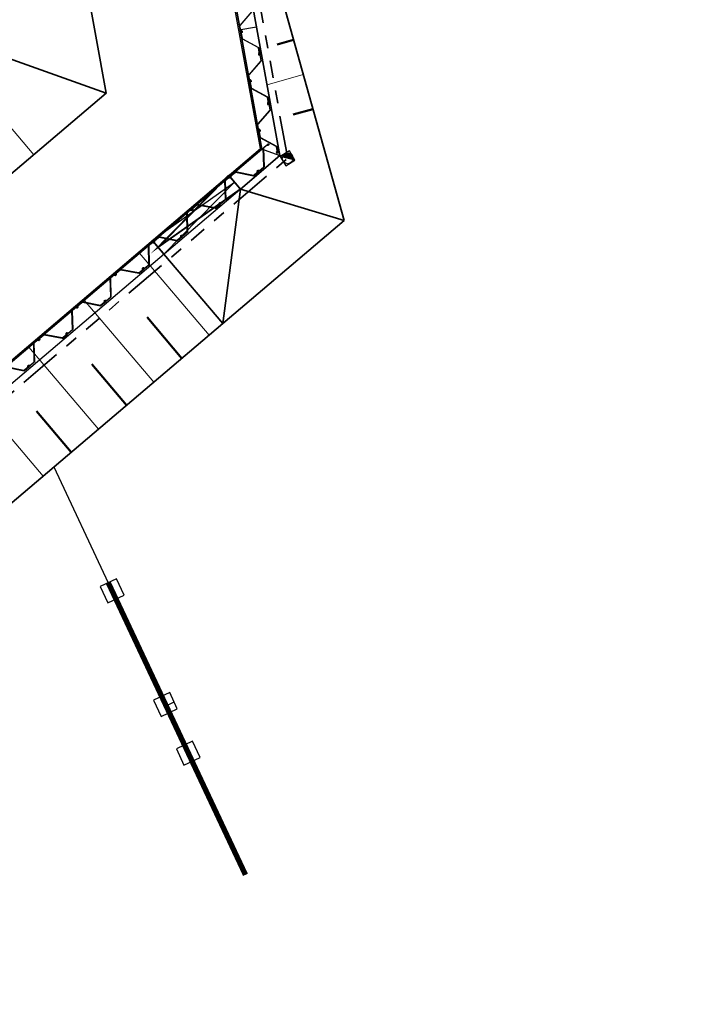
# Model space of a CAD drawing. Header units: metres. Extents: x 103182 to 107392, y 427230 to 428724.
# Tile 21 of 42: x 104660 to 104679, y 428259 to 428286. Entities that reach past the tile are written whole.
import ezdxf

# ---------------------------------------------------------------- set-up
doc = ezdxf.new("R2010")
doc.units = ezdxf.units.M
doc.linetypes.add('DASHED2', pattern=[0.375, 0.25, -0.125])
doc.linetypes.add('RI-DRAINAGE', pattern=[19.2, 6, -1.8, 1.8, -1.8, 2.4, -1.8, 1.8, -1.8])
for name, color, linetype, lineweight in [('N-CO-FC-DAMWAND_STAAL-G', 140, 'Continuous', 25), ('N-WE-GW-TALUDARCERING_KORT-G', 96, 'Continuous', 50), ('N-WE-GW-TALUDARCERING_LANG-G', 96, 'Continuous', 18), ('N-WE-GW-WATERGANG-G', 96, 'Continuous', 35), ('N-WE-RI-DRAINAGE_DRAIN-G', 90, 'RI-DRAINAGE', 35)]:
    doc.layers.add(name, color=color, linetype=linetype, lineweight=lineweight)
doc.layers.add('poort', color=30, linetype='Continuous')
doc.linetypes.add('FENCELINE2', pattern='A,6.35,-2.54,[132,ltypeshp.shx,S=2.54,R=0,X=-2.54,Y=0],-2.54,25.4', length=36.83)

# ---------------------------------------------------------------- blocks, each defined once
blk = doc.blocks.new('Perenlaantje+Akenwijk')
blk.add_hatch(color=256).paths.add_polyline_path([(104667.893, 428282.47, 0.198912), (104667.823, 428282.379), (104668.112, 428282.3, 0.668179)])
at = {"ltscale": 1000}
for p, q in [((104668.023, 428282.544), (104667.763, 428282.395)), ((104667.763, 428282.395), (104667.912, 428282.135)), ((104668.172, 428282.284), (104668.023, 428282.544)), ((104667.912, 428282.135), (104668.172, 428282.284))]:
    blk.add_line(p, q, dxfattribs=at)
blk.add_line((104668.172, 428282.284), (104667.763, 428282.395))
for points in [[(104666.964, 428286.431), (104666.63, 428286.045, 0.227194), (104666.627, 428286.033), (104666.658, 428285.863, 0.414214), (104666.672, 428285.853), (104666.678, 428285.854, 0.17875), (104666.684, 428285.858, 0.219232), (104666.688, 428285.874), (104666.687, 428285.879, 0.687239), (104666.683, 428285.88), (104666.674, 428285.864, -0.212557), (104666.672, 428285.863), (104666.67, 428285.862, -0.414214), (104666.667, 428285.865), (104666.663, 428285.885, -0.385314), (104666.666, 428285.891), (104666.685, 428285.896, 0.663703), (104666.685, 428285.901), (104666.664, 428285.913, -0.221695), (104666.655, 428285.927), (104666.636, 428286.028, -0.227194), (104666.641, 428286.045), (104666.975, 428286.431, 0.227194)], [(104666.674, 428285.889, -0.088672), (104666.678, 428285.89), (104666.684, 428285.891, -0.414214), (104666.698, 428285.882), (104666.702, 428285.859, -0.385314), (104666.694, 428285.845), (104666.678, 428285.841, 0.385314), (104666.672, 428285.831), (104666.698, 428285.687, 0.227194), (104666.708, 428285.673), (104667.157, 428285.43, -0.227194), (104667.164, 428285.419), (104667.195, 428285.249, -0.414214), (104667.186, 428285.235), (104667.179, 428285.234, -0.17875), (104667.172, 428285.235, -0.219232), (104667.163, 428285.249), (104667.162, 428285.254, -0.687239), (104667.165, 428285.256), (104667.18, 428285.244, 0.212557), (104667.182, 428285.244), (104667.184, 428285.244, 0.414214), (104667.186, 428285.248), (104667.183, 428285.268, 0.385314), (104667.177, 428285.272), (104667.158, 428285.27, -0.663703), (104667.156, 428285.275), (104667.171, 428285.294, 0.221695), (104667.176, 428285.31), (104667.157, 428285.411, 0.227194), (104667.147, 428285.425), (104666.698, 428285.669, -0.227194), (104666.691, 428285.679), (104666.662, 428285.838, -0.385314), (104666.668, 428285.848), (104666.689, 428285.854, 0.385314), (104666.693, 428285.859), (104666.689, 428285.88, 0.414214), (104666.686, 428285.882), (104666.684, 428285.882, 0.212557), (104666.682, 428285.88), (104666.672, 428285.865, -0.687234), (104666.669, 428285.865), (104666.668, 428285.87, -0.219232), (104666.672, 428285.887, -0.088672), (104666.674, 428285.889)], [(104667.17, 428285.268, 0.088672), (104667.167, 428285.268), (104667.16, 428285.266, 0.414214), (104667.151, 428285.252), (104667.155, 428285.23, 0.385314), (104667.167, 428285.22), (104667.184, 428285.221, -0.385314), (104667.193, 428285.215), (104667.219, 428285.07, -0.227194), (104667.215, 428285.054), (104666.88, 428284.668, 0.227194), (104666.877, 428284.655), (104666.908, 428284.485, 0.414214), (104666.922, 428284.475), (104666.928, 428284.477, 0.17875), (104666.934, 428284.48, 0.219232), (104666.938, 428284.496), (104666.937, 428284.502, 0.687239), (104666.934, 428284.502), (104666.924, 428284.487, -0.212557), (104666.922, 428284.485), (104666.92, 428284.485, -0.414214), (104666.917, 428284.487), (104666.913, 428284.507, -0.385314), (104666.917, 428284.513), (104666.935, 428284.518, 0.663703), (104666.935, 428284.524), (104666.914, 428284.536, -0.221695), (104666.905, 428284.55), (104666.886, 428284.651, -0.227194), (104666.891, 428284.667), (104667.225, 428285.053, 0.227194), (104667.229, 428285.066), (104667.2, 428285.225, 0.385314), (104667.191, 428285.231), (104667.169, 428285.229, -0.385314), (104667.163, 428285.233), (104667.16, 428285.254, -0.414214), (104667.162, 428285.257), (104667.164, 428285.257, -0.212557), (104667.166, 428285.257), (104667.181, 428285.245, 0.687234), (104667.184, 428285.247), (104667.183, 428285.253, 0.219232), (104667.174, 428285.266, 0.088672), (104667.17, 428285.268)], [(104666.925, 428284.511, -0.088672), (104666.928, 428284.513), (104666.934, 428284.514, -0.414214), (104666.948, 428284.504), (104666.953, 428284.481, -0.385314), (104666.944, 428284.468), (104666.928, 428284.463, 0.385314), (104666.922, 428284.454), (104666.948, 428284.31, 0.227194), (104666.958, 428284.296), (104667.407, 428284.052, -0.227194), (104667.415, 428284.042), (104667.445, 428283.871, -0.414214), (104667.436, 428283.857), (104667.429, 428283.856, -0.17875), (104667.422, 428283.857, -0.219232), (104667.413, 428283.871), (104667.412, 428283.876, -0.687239), (104667.415, 428283.878), (104667.43, 428283.867, 0.212557), (104667.432, 428283.866), (104667.434, 428283.867, 0.414214), (104667.436, 428283.87), (104667.433, 428283.89, 0.385314), (104667.427, 428283.894), (104667.409, 428283.893, -0.663703), (104667.406, 428283.898), (104667.421, 428283.916, 0.221695), (104667.426, 428283.933), (104667.407, 428284.034, 0.227194), (104667.397, 428284.048), (104666.949, 428284.291, -0.227194), (104666.941, 428284.302), (104666.912, 428284.461, -0.385314), (104666.918, 428284.47), (104666.94, 428284.476, 0.385314), (104666.943, 428284.482), (104666.939, 428284.502, 0.414214), (104666.936, 428284.505), (104666.934, 428284.504, 0.212557), (104666.932, 428284.503), (104666.923, 428284.487, -0.687234), (104666.919, 428284.488), (104666.918, 428284.493, -0.219232), (104666.922, 428284.509, -0.088672), (104666.925, 428284.511)], [(104667.42, 428283.89, 0.088672), (104667.417, 428283.89), (104667.41, 428283.889, 0.414214), (104667.401, 428283.875), (104667.405, 428283.852, 0.385314), (104667.418, 428283.842), (104667.435, 428283.844, -0.385314), (104667.443, 428283.837), (104667.469, 428283.693, -0.227194), (104667.465, 428283.676), (104667.13, 428283.29, 0.227194), (104667.127, 428283.278), (104667.158, 428283.108, 0.414214), (104667.172, 428283.098), (104667.178, 428283.099, 0.17875), (104667.184, 428283.103, 0.219232), (104667.189, 428283.119), (104667.188, 428283.124, 0.687239), (104667.184, 428283.125), (104667.174, 428283.109, -0.212557), (104667.172, 428283.108), (104667.17, 428283.107, -0.414214), (104667.167, 428283.11), (104667.163, 428283.13, -0.385314), (104667.167, 428283.136), (104667.185, 428283.141, 0.663703), (104667.186, 428283.146), (104667.165, 428283.158, -0.221695), (104667.155, 428283.172), (104667.136, 428283.273, -0.227194), (104667.141, 428283.29), (104667.475, 428283.676, 0.227194), (104667.479, 428283.688), (104667.45, 428283.847, 0.385314), (104667.441, 428283.854), (104667.419, 428283.852, -0.385314), (104667.413, 428283.856), (104667.41, 428283.876, -0.414214), (104667.412, 428283.88), (104667.414, 428283.88, -0.212557), (104667.416, 428283.879), (104667.431, 428283.868, 0.687234), (104667.434, 428283.87), (104667.433, 428283.875, 0.219232), (104667.424, 428283.889, 0.088672), (104667.42, 428283.89)], [(104667.175, 428283.134, -0.088672), (104667.178, 428283.135), (104667.185, 428283.136, -0.414214), (104667.199, 428283.127), (104667.203, 428283.104, -0.385314), (104667.194, 428283.09), (104667.178, 428283.086, 0.385314), (104667.172, 428283.076), (104667.198, 428282.932, 0.227194), (104667.208, 428282.918), (104667.657, 428282.675, -0.227194), (104667.665, 428282.664), (104667.696, 428282.494, -0.414214), (104667.686, 428282.48), (104667.679, 428282.479, -0.17875), (104667.672, 428282.48, -0.219232), (104667.663, 428282.494), (104667.662, 428282.499, -0.687239), (104667.665, 428282.501), (104667.68, 428282.49, 0.212557), (104667.682, 428282.489), (104667.684, 428282.489, 0.414214), (104667.686, 428282.493), (104667.683, 428282.513, 0.385314), (104667.677, 428282.517), (104667.659, 428282.515, -0.663703), (104667.656, 428282.52), (104667.672, 428282.539, 0.221695), (104667.676, 428282.555), (104667.657, 428282.656, 0.227194), (104667.647, 428282.67), (104667.199, 428282.914, -0.227194), (104667.191, 428282.924), (104667.162, 428283.083, -0.385314), (104667.168, 428283.093), (104667.19, 428283.099, 0.385314), (104667.193, 428283.105), (104667.19, 428283.125, 0.414214), (104667.186, 428283.127), (104667.184, 428283.127, 0.212557), (104667.182, 428283.125), (104667.173, 428283.11, -0.687234), (104667.169, 428283.11), (104667.168, 428283.115, -0.219232), (104667.172, 428283.132, -0.088672), (104667.175, 428283.134)], [(104667.13, 428281.971, -0.088672), (104667.127, 428281.974), (104667.123, 428281.979, -0.414214), (104667.124, 428281.996), (104667.142, 428282.011, -0.385314), (104667.158, 428282.01), (104667.17, 428281.998, 0.385314), (104667.181, 428281.998), (104667.293, 428282.093, 0.227194), (104667.3, 428282.109), (104667.286, 428282.619, -0.227194), (104667.291, 428282.631), (104667.423, 428282.743, -0.414214), (104667.44, 428282.741), (104667.445, 428282.736, -0.17875), (104667.447, 428282.73, -0.219232), (104667.44, 428282.715), (104667.436, 428282.711, -0.687239), (104667.432, 428282.713), (104667.435, 428282.732, 0.212557), (104667.434, 428282.734), (104667.433, 428282.735, 0.414214), (104667.429, 428282.736), (104667.413, 428282.722, 0.385314), (104667.413, 428282.716), (104667.423, 428282.7, -0.663703), (104667.42, 428282.695), (104667.396, 428282.7, 0.221695), (104667.38, 428282.695), (104667.302, 428282.629, 0.227194), (104667.295, 428282.613), (104667.308, 428282.102, -0.227194), (104667.303, 428282.091), (104667.18, 428281.986, -0.385314), (104667.169, 428281.986), (104667.153, 428282.002, 0.385314), (104667.146, 428282.002), (104667.131, 428281.989, 0.414214), (104667.13, 428281.985), (104667.131, 428281.984, 0.212557), (104667.134, 428281.983), (104667.152, 428281.982, -0.687234), (104667.153, 428281.978), (104667.149, 428281.975, -0.219232), (104667.133, 428281.97, -0.088672), (104667.13, 428281.971)], [(104666.063, 428281.065, -0.088672), (104666.06, 428281.068), (104666.056, 428281.073, -0.414214), (104666.057, 428281.09), (104666.075, 428281.105, -0.385314), (104666.091, 428281.104), (104666.103, 428281.092, 0.385314), (104666.114, 428281.092), (104666.225, 428281.187, 0.227194), (104666.233, 428281.203), (104666.219, 428281.713, -0.227194), (104666.224, 428281.725), (104666.356, 428281.837, -0.414214), (104666.373, 428281.835), (104666.377, 428281.83, -0.17875), (104666.38, 428281.824, -0.219232), (104666.373, 428281.809), (104666.369, 428281.805, -0.687239), (104666.365, 428281.807), (104666.368, 428281.826, 0.212557), (104666.367, 428281.828), (104666.366, 428281.829, 0.414214), (104666.362, 428281.829), (104666.346, 428281.816, 0.385314), (104666.345, 428281.81), (104666.356, 428281.794, -0.663703), (104666.353, 428281.789), (104666.329, 428281.793, 0.221695), (104666.313, 428281.789), (104666.235, 428281.723, 0.227194), (104666.228, 428281.707), (104666.241, 428281.196, -0.227194), (104666.236, 428281.185), (104666.113, 428281.08, -0.385314), (104666.102, 428281.08), (104666.086, 428281.096, 0.385314), (104666.079, 428281.096), (104666.063, 428281.083, 0.414214), (104666.063, 428281.079), (104666.064, 428281.078, 0.212557), (104666.066, 428281.076), (104666.085, 428281.076, -0.687234), (104666.086, 428281.072), (104666.082, 428281.069, -0.219232), (104666.066, 428281.064, -0.088672), (104666.063, 428281.065)], [(104666.352, 428281.806, 0.088672), (104666.354, 428281.803), (104666.359, 428281.798, 0.414214), (104666.375, 428281.796), (104666.393, 428281.811, 0.385314), (104666.395, 428281.827), (104666.386, 428281.841, -0.385314), (104666.387, 428281.852), (104666.499, 428281.947, -0.227194), (104666.515, 428281.951), (104667.017, 428281.855, 0.227194), (104667.029, 428281.858), (104667.161, 428281.97, 0.414214), (104667.163, 428281.987), (104667.158, 428281.992, 0.17875), (104667.152, 428281.996, 0.219232), (104667.136, 428281.991), (104667.132, 428281.988, 0.687239), (104667.133, 428281.984), (104667.152, 428281.983, -0.212557), (104667.154, 428281.982), (104667.155, 428281.981, -0.414214), (104667.155, 428281.977), (104667.139, 428281.964, -0.385314), (104667.133, 428281.964), (104667.119, 428281.977, 0.663703), (104667.114, 428281.975), (104667.114, 428281.951, -0.221695), (104667.107, 428281.935), (104667.029, 428281.869, -0.227194), (104667.012, 428281.864), (104666.511, 428281.961, 0.227194), (104666.498, 428281.957), (104666.375, 428281.853, 0.385314), (104666.373, 428281.842), (104666.386, 428281.823, -0.385314), (104666.385, 428281.817), (104666.37, 428281.804, -0.414214), (104666.366, 428281.804), (104666.365, 428281.805, -0.212557), (104666.364, 428281.808), (104666.366, 428281.826, 0.687234), (104666.363, 428281.828), (104666.359, 428281.824, 0.219232), (104666.352, 428281.809, 0.088672), (104666.352, 428281.806)], [(104665.285, 428280.9, 0.088672), (104665.287, 428280.897), (104665.291, 428280.892, 0.414214), (104665.308, 428280.89), (104665.326, 428280.905, 0.385314), (104665.328, 428280.921), (104665.318, 428280.935, -0.385314), (104665.32, 428280.946), (104665.431, 428281.041, -0.227194), (104665.448, 428281.045), (104665.95, 428280.949, 0.227194), (104665.962, 428280.952), (104666.094, 428281.064, 0.414214), (104666.095, 428281.081), (104666.091, 428281.086, 0.17875), (104666.085, 428281.089, 0.219232), (104666.069, 428281.085), (104666.065, 428281.082, 0.687239), (104666.066, 428281.078), (104666.085, 428281.077, -0.212557), (104666.087, 428281.076), (104666.088, 428281.075, -0.414214), (104666.088, 428281.071), (104666.072, 428281.058, -0.385314), (104666.065, 428281.058), (104666.052, 428281.071, 0.663703), (104666.047, 428281.069), (104666.047, 428281.044, -0.221695), (104666.04, 428281.029), (104665.961, 428280.963, -0.227194), (104665.945, 428280.958), (104665.443, 428281.055, 0.227194), (104665.431, 428281.051), (104665.308, 428280.947, 0.385314), (104665.306, 428280.936), (104665.319, 428280.917, -0.385314), (104665.318, 428280.911), (104665.303, 428280.898, -0.414214), (104665.298, 428280.898), (104665.297, 428280.899, -0.212557), (104665.297, 428280.901), (104665.299, 428280.92, 0.687234), (104665.296, 428280.922), (104665.292, 428280.918, 0.219232), (104665.285, 428280.903, 0.088672), (104665.285, 428280.9)], [(104664.995, 428280.159, -0.088672), (104664.993, 428280.162), (104664.988, 428280.167, -0.414214), (104664.99, 428280.184), (104665.007, 428280.199, -0.385314), (104665.023, 428280.198), (104665.036, 428280.186, 0.385314), (104665.047, 428280.186), (104665.158, 428280.281, 0.227194), (104665.165, 428280.297), (104665.152, 428280.807, -0.227194), (104665.157, 428280.819), (104665.289, 428280.931, -0.414214), (104665.306, 428280.929), (104665.31, 428280.924, -0.17875), (104665.312, 428280.918, -0.219232), (104665.305, 428280.903), (104665.301, 428280.899, -0.687239), (104665.298, 428280.901), (104665.3, 428280.919, 0.212557), (104665.3, 428280.922), (104665.299, 428280.923, 0.414214), (104665.294, 428280.923), (104665.279, 428280.91, 0.385314), (104665.278, 428280.904), (104665.289, 428280.888, -0.663703), (104665.286, 428280.883), (104665.262, 428280.887, 0.221695), (104665.246, 428280.883), (104665.167, 428280.816, 0.227194), (104665.16, 428280.801), (104665.174, 428280.29, -0.227194), (104665.169, 428280.278), (104665.045, 428280.174, -0.385314), (104665.035, 428280.174), (104665.018, 428280.19, 0.385314), (104665.012, 428280.19), (104664.996, 428280.177, 0.414214), (104664.996, 428280.173), (104664.997, 428280.171, 0.212557), (104664.999, 428280.17), (104665.018, 428280.17, -0.687234), (104665.019, 428280.166), (104665.015, 428280.163, -0.219232), (104664.999, 428280.158, -0.088672), (104664.995, 428280.159)], [(104664.218, 428279.994, 0.088672), (104664.22, 428279.991), (104664.224, 428279.985, 0.414214), (104664.241, 428279.984), (104664.259, 428279.999, 0.385314), (104664.261, 428280.015), (104664.251, 428280.029, -0.385314), (104664.252, 428280.04), (104664.364, 428280.135, -0.227194), (104664.381, 428280.139), (104664.882, 428280.043, 0.227194), (104664.895, 428280.046), (104665.027, 428280.158, 0.414214), (104665.028, 428280.175), (104665.024, 428280.18, 0.17875), (104665.018, 428280.183, 0.219232), (104665.002, 428280.179), (104664.998, 428280.175, 0.687239), (104664.999, 428280.172), (104665.017, 428280.171, -0.212557), (104665.02, 428280.17), (104665.021, 428280.169, -0.414214), (104665.02, 428280.165), (104665.005, 428280.151, -0.385314), (104664.998, 428280.152), (104664.984, 428280.165, 0.663703), (104664.979, 428280.163), (104664.98, 428280.138, -0.221695), (104664.972, 428280.123), (104664.894, 428280.057, -0.227194), (104664.878, 428280.052), (104664.376, 428280.149, 0.227194), (104664.364, 428280.145), (104664.24, 428280.041, 0.385314), (104664.239, 428280.03), (104664.252, 428280.011, -0.385314), (104664.251, 428280.005), (104664.235, 428279.991, -0.414214), (104664.231, 428279.992), (104664.23, 428279.993, -0.212557), (104664.229, 428279.995), (104664.232, 428280.014, 0.687234), (104664.228, 428280.016), (104664.224, 428280.012, 0.219232), (104664.217, 428279.997, 0.088672), (104664.218, 428279.994)], [(104663.928, 428279.253, -0.088672), (104663.925, 428279.256), (104663.921, 428279.261, -0.414214), (104663.922, 428279.278), (104663.94, 428279.293, -0.385314), (104663.956, 428279.292), (104663.969, 428279.28, 0.385314), (104663.979, 428279.28), (104664.091, 428279.375, 0.227194), (104664.098, 428279.39), (104664.084, 428279.901, -0.227194), (104664.09, 428279.913), (104664.222, 428280.025, -0.414214), (104664.238, 428280.023), (104664.243, 428280.018, -0.17875), (104664.245, 428280.012, -0.219232), (104664.238, 428279.996), (104664.234, 428279.993, -0.687239), (104664.231, 428279.995), (104664.233, 428280.013, 0.212557), (104664.232, 428280.016), (104664.231, 428280.017, 0.414214), (104664.227, 428280.017), (104664.212, 428280.004, 0.385314), (104664.211, 428279.997), (104664.221, 428279.982, -0.663703), (104664.218, 428279.977), (104664.195, 428279.981, 0.221695), (104664.178, 428279.977), (104664.1, 428279.91, 0.227194), (104664.093, 428279.895), (104664.107, 428279.384, -0.227194), (104664.101, 428279.372), (104663.978, 428279.268, -0.385314), (104663.967, 428279.268), (104663.951, 428279.284, 0.385314), (104663.944, 428279.284), (104663.929, 428279.271, 0.414214), (104663.929, 428279.267), (104663.93, 428279.265, 0.212557), (104663.932, 428279.264), (104663.95, 428279.264, -0.687234), (104663.952, 428279.26), (104663.948, 428279.257, -0.219232), (104663.932, 428279.252, -0.088672), (104663.928, 428279.253)], [(104662.861, 428278.347, -0.088672), (104662.858, 428278.349), (104662.854, 428278.355, -0.414214), (104662.855, 428278.372), (104662.873, 428278.386, -0.385314), (104662.889, 428278.386), (104662.901, 428278.374, 0.385314), (104662.912, 428278.374), (104663.024, 428278.469, 0.227194), (104663.031, 428278.484), (104663.017, 428278.995, -0.227194), (104663.022, 428279.007), (104663.154, 428279.119, -0.414214), (104663.171, 428279.117), (104663.176, 428279.112, -0.17875), (104663.178, 428279.106, -0.219232), (104663.171, 428279.09), (104663.167, 428279.087, -0.687239), (104663.163, 428279.089), (104663.166, 428279.107, 0.212557), (104663.165, 428279.11), (104663.164, 428279.111, 0.414214), (104663.16, 428279.111), (104663.144, 428279.098, 0.385314), (104663.143, 428279.091), (104663.154, 428279.076, -0.663703), (104663.151, 428279.071), (104663.127, 428279.075, 0.221695), (104663.111, 428279.071), (104663.033, 428279.004, 0.227194), (104663.026, 428278.989), (104663.039, 428278.478, -0.227194), (104663.034, 428278.466), (104662.911, 428278.362, -0.385314), (104662.9, 428278.362), (104662.884, 428278.378, 0.385314), (104662.877, 428278.378), (104662.862, 428278.365, 0.414214), (104662.861, 428278.361), (104662.862, 428278.359, 0.212557), (104662.865, 428278.358), (104662.883, 428278.358, -0.687234), (104662.884, 428278.354), (104662.88, 428278.351, -0.219232), (104662.864, 428278.346, -0.088672), (104662.861, 428278.347)], [(104663.151, 428279.088, 0.088672), (104663.152, 428279.085), (104663.157, 428279.079, 0.414214), (104663.174, 428279.078), (104663.191, 428279.093, 0.385314), (104663.193, 428279.109), (104663.184, 428279.123, -0.385314), (104663.185, 428279.134), (104663.297, 428279.228, -0.227194), (104663.314, 428279.233), (104663.815, 428279.137, 0.227194), (104663.828, 428279.14), (104663.959, 428279.252, 0.414214), (104663.961, 428279.269), (104663.956, 428279.274, 0.17875), (104663.95, 428279.277, 0.219232), (104663.934, 428279.273), (104663.93, 428279.269, 0.687239), (104663.932, 428279.266), (104663.95, 428279.265, -0.212557), (104663.952, 428279.264), (104663.953, 428279.263, -0.414214), (104663.953, 428279.259), (104663.937, 428279.245, -0.385314), (104663.931, 428279.246), (104663.917, 428279.259, 0.663703), (104663.912, 428279.257), (104663.912, 428279.232, -0.221695), (104663.905, 428279.217), (104663.827, 428279.151, -0.227194), (104663.81, 428279.146), (104663.309, 428279.242, 0.227194), (104663.296, 428279.239), (104663.173, 428279.135, 0.385314), (104663.172, 428279.124), (104663.184, 428279.105, -0.385314), (104663.184, 428279.099), (104663.168, 428279.085, -0.414214), (104663.164, 428279.086), (104663.163, 428279.087, -0.212557), (104663.162, 428279.089), (104663.165, 428279.108, 0.687234), (104663.161, 428279.11), (104663.157, 428279.106, 0.219232), (104663.15, 428279.091, 0.088672), (104663.151, 428279.088)], [(104662.083, 428278.182, 0.088672), (104662.085, 428278.178), (104662.089, 428278.173, 0.414214), (104662.106, 428278.172), (104662.124, 428278.187, 0.385314), (104662.126, 428278.203), (104662.116, 428278.217, -0.385314), (104662.118, 428278.228), (104662.23, 428278.322, -0.227194), (104662.246, 428278.327), (104662.748, 428278.231, 0.227194), (104662.76, 428278.234), (104662.892, 428278.346, 0.414214), (104662.894, 428278.363), (104662.889, 428278.368, 0.17875), (104662.883, 428278.371, 0.219232), (104662.867, 428278.367), (104662.863, 428278.363, 0.687239), (104662.864, 428278.36), (104662.883, 428278.359, -0.212557), (104662.885, 428278.358), (104662.886, 428278.357, -0.414214), (104662.886, 428278.353), (104662.87, 428278.339, -0.385314), (104662.864, 428278.34), (104662.85, 428278.353, 0.663703), (104662.845, 428278.35), (104662.845, 428278.326, -0.221695), (104662.838, 428278.311), (104662.76, 428278.245, -0.227194), (104662.743, 428278.24), (104662.242, 428278.336, 0.227194), (104662.229, 428278.333), (104662.106, 428278.228, 0.385314), (104662.104, 428278.218), (104662.117, 428278.199, -0.385314), (104662.116, 428278.193), (104662.101, 428278.179, -0.414214), (104662.097, 428278.18), (104662.096, 428278.181, -0.212557), (104662.095, 428278.183), (104662.097, 428278.202, 0.687234), (104662.094, 428278.204), (104662.09, 428278.2, 0.219232), (104662.083, 428278.185, 0.088672), (104662.083, 428278.182)], [(104661.794, 428277.441, -0.088672), (104661.791, 428277.443), (104661.787, 428277.449, -0.414214), (104661.788, 428277.465), (104661.806, 428277.48, -0.385314), (104661.822, 428277.48), (104661.834, 428277.468, 0.385314), (104661.845, 428277.468), (104661.956, 428277.563, 0.227194), (104661.963, 428277.578), (104661.95, 428278.089, -0.227194), (104661.955, 428278.101), (104662.087, 428278.213, -0.414214), (104662.104, 428278.211), (104662.108, 428278.206, -0.17875), (104662.111, 428278.2, -0.219232), (104662.104, 428278.184), (104662.1, 428278.181, -0.687239), (104662.096, 428278.183), (104662.099, 428278.201, 0.212557), (104662.098, 428278.204), (104662.097, 428278.205, 0.414214), (104662.093, 428278.205), (104662.077, 428278.192, 0.385314), (104662.076, 428278.185), (104662.087, 428278.17, -0.663703), (104662.084, 428278.165), (104662.06, 428278.169, 0.221695), (104662.044, 428278.165), (104661.966, 428278.098, 0.227194), (104661.959, 428278.083), (104661.972, 428277.572, -0.227194), (104661.967, 428277.56), (104661.844, 428277.456, -0.385314), (104661.833, 428277.456), (104661.817, 428277.472, 0.385314), (104661.81, 428277.472), (104661.794, 428277.459, 0.414214), (104661.794, 428277.454), (104661.795, 428277.453, 0.212557), (104661.797, 428277.452), (104661.816, 428277.452, -0.687234), (104661.817, 428277.448), (104661.813, 428277.444, -0.219232), (104661.797, 428277.44, -0.088672), (104661.794, 428277.441)], [(104661.016, 428277.275, 0.088672), (104661.018, 428277.272), (104661.022, 428277.267, 0.414214), (104661.039, 428277.266), (104661.057, 428277.281, 0.385314), (104661.059, 428277.297), (104661.049, 428277.311, -0.385314), (104661.051, 428277.322), (104661.162, 428277.416, -0.227194), (104661.179, 428277.421), (104661.68, 428277.324, 0.227194), (104661.693, 428277.328), (104661.825, 428277.44, 0.414214), (104661.826, 428277.457), (104661.822, 428277.462, 0.17875), (104661.816, 428277.465, 0.219232), (104661.8, 428277.461), (104661.796, 428277.457, 0.687239), (104661.797, 428277.454), (104661.816, 428277.453, -0.212557), (104661.818, 428277.452), (104661.819, 428277.451, -0.414214), (104661.819, 428277.446), (104661.803, 428277.433, -0.385314), (104661.796, 428277.433), (104661.783, 428277.447, 0.663703), (104661.778, 428277.444), (104661.778, 428277.42, -0.221695), (104661.771, 428277.405), (104661.692, 428277.338, -0.227194), (104661.676, 428277.334), (104661.174, 428277.43, 0.227194), (104661.162, 428277.427), (104661.039, 428277.322, 0.385314), (104661.037, 428277.312), (104661.05, 428277.293, -0.385314), (104661.049, 428277.286), (104661.034, 428277.273, -0.414214), (104661.029, 428277.274), (104661.028, 428277.275, -0.212557), (104661.028, 428277.277), (104661.03, 428277.296, 0.687234), (104661.027, 428277.298), (104661.023, 428277.294, 0.219232), (104661.015, 428277.279, 0.088672), (104661.016, 428277.275)], [(104660.726, 428276.535, -0.088672), (104660.724, 428276.537), (104660.719, 428276.542, -0.414214), (104660.721, 428276.559), (104660.738, 428276.574, -0.385314), (104660.754, 428276.574), (104660.767, 428276.562, 0.385314), (104660.777, 428276.562), (104660.889, 428276.657, 0.227194), (104660.896, 428276.672), (104660.883, 428277.183, -0.227194), (104660.888, 428277.195), (104661.02, 428277.306, -0.414214), (104661.037, 428277.305), (104661.041, 428277.3, -0.17875), (104661.043, 428277.293, -0.219232), (104661.036, 428277.278), (104661.032, 428277.275, -0.687239), (104661.029, 428277.277), (104661.031, 428277.295, 0.212557), (104661.031, 428277.298), (104661.03, 428277.299, 0.414214), (104661.025, 428277.299), (104661.01, 428277.286, 0.385314), (104661.009, 428277.279), (104661.02, 428277.264, -0.663703), (104661.017, 428277.259), (104660.993, 428277.263, 0.221695), (104660.977, 428277.259), (104660.898, 428277.192, 0.227194), (104660.891, 428277.176), (104660.905, 428276.666, -0.227194), (104660.9, 428276.654), (104660.776, 428276.55, -0.385314), (104660.766, 428276.55), (104660.749, 428276.566, 0.385314), (104660.743, 428276.566), (104660.727, 428276.553, 0.414214), (104660.727, 428276.548), (104660.728, 428276.547, 0.212557), (104660.73, 428276.546), (104660.749, 428276.546, -0.687234), (104660.75, 428276.542), (104660.746, 428276.538, -0.219232), (104660.73, 428276.534, -0.088672), (104660.726, 428276.535)], [(104660.112, 428276.515), (104660.613, 428276.418, 0.227194), (104660.626, 428276.422), (104660.758, 428276.534, 0.414214), (104660.759, 428276.551), (104660.755, 428276.556, 0.17875), (104660.749, 428276.559, 0.219232), (104660.732, 428276.555), (104660.728, 428276.551, 0.687239), (104660.73, 428276.547), (104660.748, 428276.547, -0.212557), (104660.751, 428276.546), (104660.752, 428276.545, -0.414214), (104660.751, 428276.54), (104660.736, 428276.527, -0.385314), (104660.729, 428276.527), (104660.715, 428276.541, 0.663703), (104660.71, 428276.538), (104660.71, 428276.514, -0.221695), (104660.703, 428276.499), (104660.625, 428276.432, -0.227194), (104660.608, 428276.428), (104660.107, 428276.524, 0.227194)]]:
    blk.add_lwpolyline(points, format="xyb")
blk.add_circle((104667.968, 428282.339), 0.15)
at = {"layer": 'N-CO-FC-DAMWAND_STAAL-G', "color": 251}
for p, q in [((104667.207, 428282.612), (104660.599, 428319.007)), ((104667.75, 428282.417), (104661.154, 428318.749)), ((104667.1, 428285.998), (104666.608, 428285.909)), ((104667.1, 428285.998), (104666.608, 428285.909)), ((104643.341, 428262.351), (104667.207, 428282.612)), ((104643.665, 428261.97), (104667.75, 428282.417)), ((104667.207, 428282.612), (104667.75, 428282.417)), ((104666.326, 428281.864), (104666.649, 428281.483)), ((104664.192, 428280.052), (104666.487, 428281.673)), ((104666.487, 428281.673), (104664.515, 428279.671)), ((104664.192, 428280.052), (104664.515, 428279.671))]:
    blk.add_line(p, q, dxfattribs=at)
blk.add_lwpolyline([(104666.352, 428281.833), (104664.217, 428280.021)], dxfattribs=at)
at = {"layer": 'N-WE-GW-TALUDARCERING_KORT-G', "color": 251}
for p, q in [((104668.135, 428285.64), (104667.673, 428285.511)), ((104668.674, 428283.714), (104668.123, 428283.559))]:
    blk.add_line(p, q, dxfattribs=at)
for points in [[(104665.015, 428276.763), (104664.044, 428277.907)], [(104663.472, 428275.454), (104662.501, 428276.597)], [(104661.929, 428274.144), (104660.958, 428275.287)]]:
    blk.add_lwpolyline(points, dxfattribs=at)
at = {"layer": 'N-WE-GW-TALUDARCERING_LANG-G', "color": 251}
for p, q in [((104658.557, 428285.185), (104660.887, 428282.441)), ((104668.404, 428284.677), (104667.392, 428284.393))]:
    blk.add_line(p, q, dxfattribs=at)
for points in [[(104665.777, 428277.411), (104663.836, 428279.698)], [(104664.235, 428276.101), (104662.293, 428278.388)], [(104662.692, 428274.791), (104660.75, 428277.078)], [(104661.149, 428273.481), (104659.207, 428275.768)]]:
    blk.add_lwpolyline(points, dxfattribs=at)
at = {"layer": 'N-WE-GW-WATERGANG-G', "color": 251, "flags": 128}
for points in [[(104667.25, 428282.596), (104660.643, 428318.987), (104679.339, 428329.706)], [(104656.487, 428319.485), (104662.902, 428284.152)], [(104669.544, 428280.608), (104665.377, 428295.486)], [(104666.649, 428281.482), (104667.75, 428282.417), (104665.377, 428295.486)], [(104642.589, 428266.907), (104662.902, 428284.152), (104662.902, 428284.152)], [(104645.182, 428263.852), (104667.25, 428282.596)], [(104666.649, 428281.482), (104666.158, 428277.734)], [(104666.649, 428281.482), (104669.544, 428280.608)], [(104666.158, 428277.734), (104669.544, 428280.608)], [(104664.515, 428279.67), (104666.158, 428277.734)], [(104643.803, 428258.755), (104666.158, 428277.734)]]:
    blk.add_lwpolyline(points, dxfattribs=at)
at = {"layer": 'N-WE-GW-WATERGANG-G', "color": 251}
blk.add_lwpolyline([(104658.989, 428285.553), (104662.902, 428284.152)], dxfattribs=at)
at = {"layer": 'N-WE-GW-WATERGANG-G', "color": 251, "const_width": 0.05, "flags": 128}
for points in [[(104666.326, 428281.864), (104664.353, 428279.861), (104666.649, 428281.482)], [(104666.649, 428281.482), (104666.326, 428281.864)], [(104664.515, 428279.67), (104664.191, 428280.051)]]:
    blk.add_lwpolyline(points, dxfattribs=at)
at = {"layer": 'N-WE-RI-DRAINAGE_DRAIN-G', "color": 251, "ltscale": 0.2}
blk.add_lwpolyline([(104645.972, 428263.666), (104667.968, 428282.339), (104661.376, 428318.646), (104678.644, 428328.547)], dxfattribs=at)
at = {"layer": 'poort', "color": 251, "linetype": 'FENCELINE2', "ltscale": 0.05, "flags": 128}
blk.add_lwpolyline([(104661.448, 428273.735), (104662.964, 428270.509)], dxfattribs=at)
at = {"layer": 'poort', "color": 251}
for points in [[(104662.738, 428270.403), (104662.95, 428269.951), (104663.403, 428270.163), (104663.19, 428270.616)], [(104664.225, 428267.235), (104664.438, 428266.782), (104664.89, 428266.995), (104664.678, 428267.448)], [(104664.863, 428265.877), (104665.076, 428265.425), (104665.528, 428265.638), (104665.316, 428266.09)]]:
    blk.add_lwpolyline(points, close=True, dxfattribs=at)
at = {"layer": 'poort', "color": 251, "const_width": 0.15}
blk.add_lwpolyline([(104662.964, 428270.509), (104665.303, 428265.532)], dxfattribs=at)
at = {"layer": 'poort', "color": 251}
blk.add_lwpolyline([(104664.577, 428267.077), (104664.803, 428267.184)], dxfattribs=at)
at = {"layer": 'poort', "color": 251, "linetype": 'DASHED2', "ltscale": 2, "const_width": 0.15}
blk.add_lwpolyline([(104665.302, 428265.531), (104666.791, 428262.364)], dxfattribs=at)

msp = doc.modelspace()

# ---------------------------------------------------------------- block references
msp.add_blockref('Perenlaantje+Akenwijk', (0, 0))

doc.saveas('drawing.dxf')
